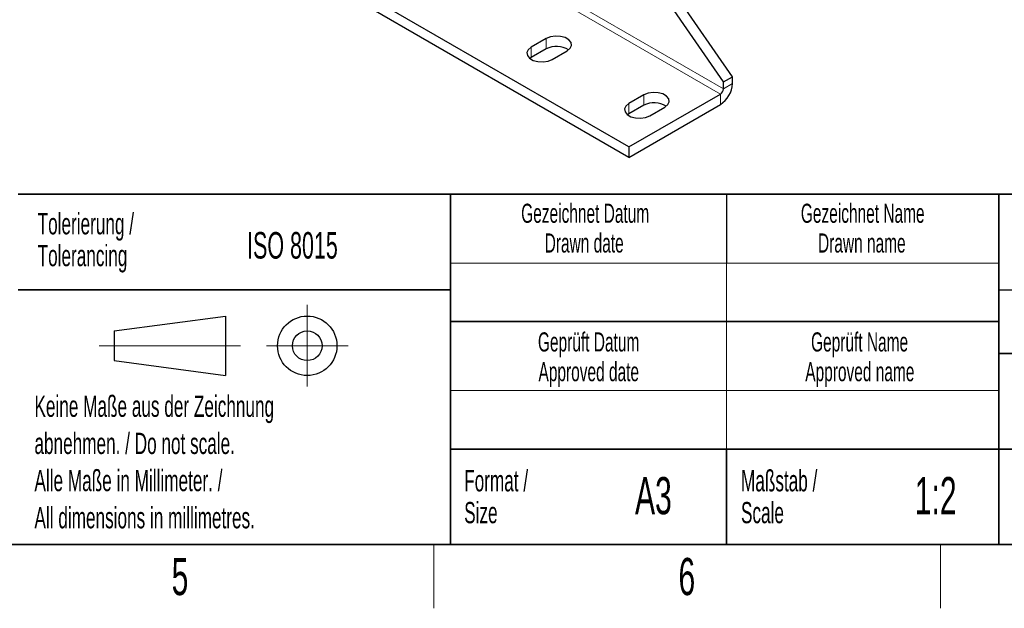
# Model space of a CAD drawing. Header units: millimetres. Extents: x 5 to 418, y 2 to 292.
# Tile 17 of 42: x 226 to 319, y 6 to 61. Entities that reach past the tile are written whole.
import ezdxf

# ---------------------------------------------------------------- set-up
doc = ezdxf.new("R2010")
doc.units = ezdxf.units.MM
doc.layers.add('SLD-0', color=7, linetype='Continuous')
doc.styles.add('SLDTEXTSTYLE0', font='TXT', dxfattribs={"width": 0.605})

# ---------------------------------------------------------------- blocks, each defined once
blk = doc.blocks.new('SW_NOTE_0_4')
at = {"layer": 'SLD-0', "color": 0, "char_height": 1.8, "attachment_point": 2, "style": 'SLDTEXTSTYLE0'}
for s, insert in [('Gezeichnet Name', (9.703, 2.32)), ('Drawn name', (9.619, -0.48))]:
    blk.add_mtext(s, dxfattribs=dict(at, insert=insert))
blk = doc.blocks.new('SW_NOTE_0_5')
at = {"layer": 'SLD-0', "color": 0, "char_height": 1.8, "attachment_point": 2, "style": 'SLDTEXTSTYLE0'}
for s, insert in [('Gezeichnet Datum', (10.041, 2.32)), ('Drawn date', (9.945, -0.48))]:
    blk.add_mtext(s, dxfattribs=dict(at, insert=insert))
blk = doc.blocks.new('SW_NOTE_0_6')
at = {"layer": 'SLD-0', "color": 0, "char_height": 2, "attachment_point": 1, "style": 'SLDTEXTSTYLE0'}
for s, insert in [('Maßstab /', (0, 2.578)), ('Scale', (0, -0.422))]:
    blk.add_mtext(s, dxfattribs=dict(at, insert=insert))
blk = doc.blocks.new('SW_NOTE_0_7')
at = {"layer": 'SLD-0', "color": 0, "char_height": 1.8, "attachment_point": 2, "style": 'SLDTEXTSTYLE0'}
for s, insert in [('Geprüft Datum', (7.959, 2.32)), ('Approved date', (7.972, -0.48))]:
    blk.add_mtext(s, dxfattribs=dict(at, insert=insert))
blk = doc.blocks.new('SW_NOTE_0_8')
at = {"layer": 'SLD-0', "color": 0, "char_height": 2, "attachment_point": 1, "style": 'SLDTEXTSTYLE0'}
for s, insert in [('Format /', (0, 2.578)), ('Size', (0, -0.422))]:
    blk.add_mtext(s, dxfattribs=dict(at, insert=insert))
blk = doc.blocks.new('SW_NOTE_0_9')
at = {"layer": 'SLD-0', "color": 0, "char_height": 2, "attachment_point": 1, "style": 'SLDTEXTSTYLE0'}
for s, insert in [('Keine Maße aus der Zeichnung', (0, 2.578)), ('abnehmen. / Do not scale.', (0, -0.922)), ('Alle Maße in Millimeter. /', (0, -4.422)), ('All dimensions in millimetres.', (0, -7.922))]:
    blk.add_mtext(s, dxfattribs=dict(at, insert=insert))
blk = doc.blocks.new('SW_NOTE_0_10')
at = {"layer": 'SLD-0', "color": 0, "char_height": 2, "attachment_point": 1, "style": 'SLDTEXTSTYLE0'}
for s, insert in [('Tolerierung /', (0, 2.578)), ('Tolerancing', (0, -0.422))]:
    blk.add_mtext(s, dxfattribs=dict(at, insert=insert))
blk = doc.blocks.new('SW_NOTE_0_14')
at = {"layer": 'SLD-0', "color": 0, "char_height": 1.8, "attachment_point": 2, "style": 'SLDTEXTSTYLE0'}
for s, insert in [('Geprüft Name', (7.622, 2.32)), ('Approved name', (7.646, -0.48))]:
    blk.add_mtext(s, dxfattribs=dict(at, insert=insert))

msp = doc.modelspace()

# ---------------------------------------------------------------- linework, layer by layer
at = {"color": 7, "linetype": 'Continuous', "lineweight": 18}
for p, q in [((291.765, 54.4301), (229.8224, 90.1888)), ((292.0478, 54.92), (230.1053, 90.6787)), ((275.3601, 59.6551), (275.3601, 58.6753)), ((273.9459, 58.8387), (273.9459, 57.8589)), ((292.0478, 54.92), (292.8963, 55.4099)), ((284.5525, 54.3485), (284.5525, 53.3686)), ((291.765, 53.4503), (291.765, 54.4301)), ((283.1383, 53.5321), (283.1383, 52.5522))]:
    msp.add_line(p, q, dxfattribs=at)
at = {"color": 7, "linetype": 'Continuous', "lineweight": 25}
for p, q in [((283.1383, 49.45), (221.1957, 85.2087)), ((283.1383, 48.4702), (221.1957, 84.2289)), ((292.0478, 55.5732), (283.3624, 68.1458)), ((292.8963, 56.0631), (284.2991, 68.508)), ((275.3601, 59.6551), (273.9459, 58.8387)), ((275.3601, 58.6753), (273.9459, 57.8589)), ((275.9258, 57.6957), (277.34, 58.5122)), ((273.9459, 57.8589), (273.8224, 57.7773)), ((292.0478, 55.5732), (292.8963, 56.0631)), ((292.8963, 55.4099), (292.8963, 56.0631)), ((292.0478, 54.92), (292.0478, 55.5732)), ((283.1383, 49.45), (291.765, 54.4301)), ((284.5525, 54.3485), (283.1383, 53.5321)), ((283.1383, 48.4702), (291.765, 53.4503)), ((284.5525, 53.3686), (283.1383, 52.5522)), ((285.1182, 52.3891), (286.5324, 53.2055)), ((283.1383, 52.5522), (283.0148, 52.4707)), ((283.1383, 49.45), (283.1383, 48.4702))]:
    msp.add_line(p, q, dxfattribs=at)
at = {"color": 7, "linetype": 'Continuous', "lineweight": 25, "flags": 128}
for points in [[(277.34, 58.5122), (277.6189, 58.7421), (277.7447, 59.0132), (277.7023, 59.2928), (277.4968, 59.5472), (277.153, 59.7457), (276.7124, 59.8643), (276.228, 59.8888), (275.7584, 59.8161), (275.3601, 59.6551)], [(273.9459, 58.8387), (273.667, 58.6088), (273.5411, 58.3377), (273.5835, 58.0581), (273.789, 57.8037), (274.1328, 57.6052), (274.5735, 57.4866), (275.0578, 57.4621), (275.5275, 57.5348), (275.9258, 57.6957)], [(286.5324, 53.2055), (286.8113, 53.4354), (286.9371, 53.7065), (286.8947, 53.9862), (286.6892, 54.2406), (286.3454, 54.439), (285.9048, 54.5577), (285.4204, 54.5821), (284.9508, 54.5095), (284.5525, 54.3485)], [(283.1383, 53.5321), (282.8594, 53.3021), (282.7335, 53.031), (282.7759, 52.7514), (282.9814, 52.497), (283.3252, 52.2985), (283.7659, 52.1799), (284.2502, 52.1555), (284.7199, 52.2281), (285.1182, 52.3891)]]:
    msp.add_lwpolyline(points, dxfattribs=at)
at = {"color": 7, "linetype": 'Continuous', "lineweight": 25}
for centre, radius, start, end in [((276.3424, 56.8439), 2.0782, 57.351721, 118.20711), ((290.44, 55.5216), 2.4589, 302.605478, 357.394522), ((291.4337, 54.948), 0.6147, 302.605478, 357.394522), ((285.5347, 51.5373), 2.0782, 57.351721, 118.20711)]:
    msp.add_arc(centre, radius, start, end, dxfattribs=at)
at = {"layer": 'SLD-0', "lineweight": 35}
for p, q in [((225.6167, 45), (266.3305, 45)), ((266.3305, 12), (266.3305, 45)), ((266.3305, 45), (266.3305, 12)), ((318, 45), (266.3305, 45)), ((318, 45), (318, 12)), ((318, 45), (318, 40.1053)), ((318, 45), (408, 45)), ((318, 45), (318, 12)), ((225.6167, 36), (266.3305, 36)), ((266.3305, 33), (318, 33)), ((408, 30), (318, 30)), ((266.3305, 21), (318, 21)), ((292.3305, 21), (292.3305, 12)), ((318, 21), (390, 21)), ((26, 12), (408, 12)), ((225.6167, 12), (266.3305, 12)), ((266.3305, 12), (318, 12)), ((408, 12), (318, 12))]:
    msp.add_line(p, q, dxfattribs=at)
at = {"layer": 'SLD-0'}
for p, q in [((292.3305, 45), (292.3305, 38.5)), ((318, 36), (408, 36))]:
    msp.add_line(p, q, dxfattribs=at)
at = {"layer": 'SLD-0', "lineweight": 18}
for p, q in [((266.3305, 38.5), (318, 38.5)), ((292.3305, 38.5), (292.3305, 33)), ((252.8396, 34.5746), (252.8396, 26.8746)), ((292.3305, 33), (292.3305, 26.5)), ((233.2396, 30.7246), (246.5396, 30.7246)), ((248.9896, 30.7246), (256.6896, 30.7246)), ((266.3305, 26.5), (318, 26.5)), ((292.3305, 26.5), (292.3305, 21)), ((264.75, 6), (264.75, 12)), ((312.5, 6), (312.5, 12))]:
    msp.add_line(p, q, dxfattribs=at)
at = {"layer": 'SLD-0', "lineweight": 25}
for p, q in [((234.6396, 32.1246), (245.1396, 33.5246)), ((245.1396, 33.5246), (245.1396, 27.9246)), ((234.6396, 32.1246), (234.6396, 29.3246)), ((234.6396, 29.3246), (245.1396, 27.9246))]:
    msp.add_line(p, q, dxfattribs=at)
for radius in [2.8, 1.4]:
    msp.add_circle((252.8396, 30.7246), radius, dxfattribs=at)

# ---------------------------------------------------------------- block references
at = {"layer": 'SLD-0'}
for name, p in [('SW_NOTE_0_5', (268.9848, 41.7836)), ('SW_NOTE_0_4', (295.4677, 41.7836)), ('SW_NOTE_0_10', (227.4391, 40.6391)), ('SW_NOTE_0_7', (271.39, 29.6648)), ('SW_NOTE_0_14', (297.2543, 29.6648)), ('SW_NOTE_0_9', (227.1404, 23.4526)), ('SW_NOTE_0_8', (267.6251, 16.4335)), ('SW_NOTE_0_6', (293.7029, 16.4335))]:
    msp.add_blockref(name, p, dxfattribs=at)

# ---------------------------------------------------------------- texts
at = {"layer": 'SLD-0', "style": 'SLDTEXTSTYLE0'}
for s, insert, char_height, attachment_point in [('ISO 8015', (247.1716, 41.4342), 2.5, 1), ('A3', (285.4515, 18.3609), 3.5, 2), ('1:2', (312.0464, 18.3609), 3.5, 2), ('5', (240.8527, 10.743), 3.5, 2), ('6', (288.6027, 10.743), 3.5, 2)]:
    msp.add_mtext(s, dxfattribs=dict(at, insert=insert, char_height=char_height, attachment_point=attachment_point))

doc.saveas('drawing.dxf')
